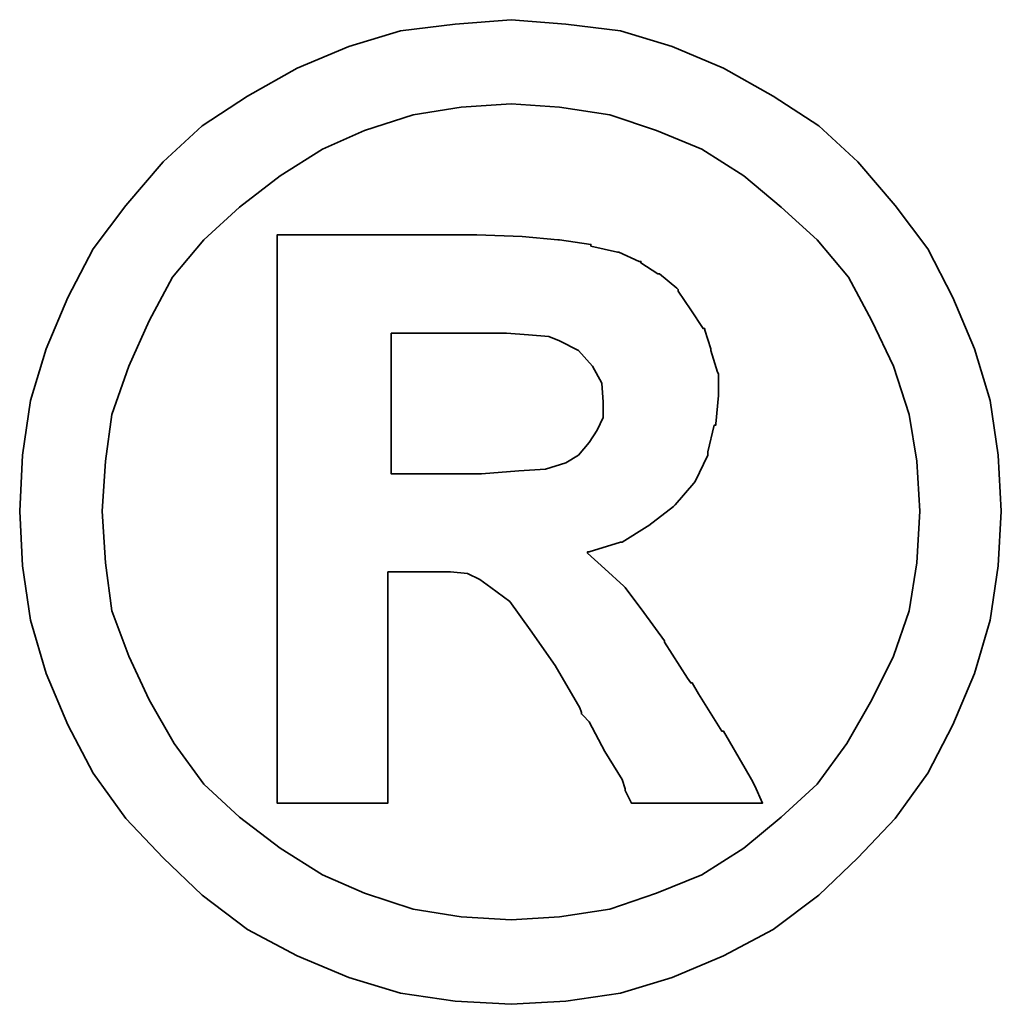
# Model space of a CAD drawing. Header units: inches. Extents: x 26 to 775, y 63 to 714.
# Tile 47 of 49: x 181.41 to 182.48, y 115.76 to 116.84. Entities that reach past the tile are written whole.
import ezdxf

# ---------------------------------------------------------------- set-up
doc = ezdxf.new("R2010")
doc.units = ezdxf.units.IN
doc.header["$LTSCALE"] = 3
doc.header["$MEASUREMENT"] = 0
doc.layers.add('DIM', color=4, linetype='Continuous')
doc.layers.add('layer 1', color=7, linetype='Continuous')

# ---------------------------------------------------------------- blocks, each defined once
blk = doc.blocks.new('TBI MOTION logo(完整正式版)')
at = {"layer": 'layer 1', "color": 22, "lineweight": 35}
for points, knots in [([(81.20634, 4.98624), (81.20634, 4.98624), (81.18649, 5.32862), (81.18649, 5.32862), (81.18649, 5.32862), (81.18649, 5.32862), (81.13886, 5.66206), (81.13886, 5.66206), (81.13886, 5.66206), (81.13886, 5.66206), (81.04359, 5.97764), (81.04359, 5.97764), (81.04359, 5.97764), (81.04359, 5.97764), (80.91061, 6.29124), (80.91061, 6.29124), (80.91061, 6.29124), (80.91061, 6.29124), (80.75778, 6.58697), (80.75778, 6.58697), (80.75778, 6.58697), (80.75778, 6.58697), (80.5593, 6.85294), (80.5593, 6.85294), (80.5593, 6.85294), (80.5593, 6.85294), (80.33105, 7.1189), (80.33105, 7.1189), (80.33105, 7.1189), (80.33105, 7.1189), (80.09287, 7.33921), (80.09287, 7.33921), (80.09287, 7.33921), (80.09287, 7.33921), (79.815, 7.51982), (79.815, 7.51982), (79.815, 7.51982), (79.815, 7.51982), (79.51133, 7.69051), (79.51133, 7.69051), (79.51133, 7.69051), (79.51133, 7.69051), (79.19773, 7.8235), (79.19773, 7.8235), (79.19773, 7.8235), (79.19773, 7.8235), (78.88215, 7.91877), (78.88215, 7.91877), (78.88215, 7.91877), (78.88215, 7.91877), (78.54871, 7.95846), (78.54871, 7.95846), (78.54871, 7.95846), (78.54871, 7.95846), (78.21526, 7.98625), (78.21526, 7.98625), (78.21526, 7.98625), (78.21526, 7.98625), (77.87388, 7.95846), (77.87388, 7.95846), (77.87388, 7.95846), (77.87388, 7.95846), (77.54044, 7.91877), (77.54044, 7.91877), (77.54044, 7.91877), (77.54044, 7.91877), (77.22485, 7.8235), (77.22485, 7.8235), (77.22485, 7.8235), (77.22485, 7.8235), (76.91027, 7.69051), (76.91027, 7.69051), (76.91027, 7.69051), (76.91027, 7.69051), (76.6056, 7.51982), (76.6056, 7.51982), (76.6056, 7.51982), (76.6056, 7.51982), (76.32972, 7.33921), (76.32972, 7.33921), (76.32972, 7.33921), (76.32972, 7.33921), (76.09154, 7.1189), (76.09154, 7.1189), (76.09154, 7.1189), (76.09154, 7.1189), (75.86329, 6.85294), (75.86329, 6.85294), (75.86329, 6.85294), (75.86329, 6.85294), (75.66382, 6.58697), (75.66382, 6.58697), (75.66382, 6.58697), (75.66382, 6.58697), (75.51099, 6.29124), (75.51099, 6.29124), (75.51099, 6.29124), (75.51099, 6.29124), (75.37702, 5.97764), (75.37702, 5.97764), (75.37702, 5.97764), (75.37702, 5.97764), (75.28175, 5.66206), (75.28175, 5.66206), (75.28175, 5.66206), (75.28175, 5.66206), (75.23411, 5.32862), (75.23411, 5.32862), (75.23411, 5.32862), (75.23411, 5.32862), (75.21625, 4.98624), (75.21625, 4.98624), (75.21625, 4.98624), (75.21625, 4.98624), (75.23411, 4.6528), (75.23411, 4.6528), (75.23411, 4.6528), (75.23411, 4.6528), (75.28175, 4.32035), (75.28175, 4.32035), (75.28175, 4.32035), (75.28175, 4.32035), (75.37702, 3.99583), (75.37702, 3.99583), (75.37702, 3.99583), (75.37702, 3.99583), (75.51099, 3.68224), (75.51099, 3.68224), (75.51099, 3.68224), (75.51099, 3.68224), (75.66382, 3.38749), (75.66382, 3.38749), (75.66382, 3.38749), (75.66382, 3.38749), (75.86329, 3.10963), (75.86329, 3.10963), (75.86329, 3.10963), (75.86329, 3.10963), (76.09154, 2.87145), (76.09154, 2.87145), (76.09154, 2.87145), (76.09154, 2.87145), (76.32972, 2.6432), (76.32972, 2.6432), (76.32972, 2.6432), (76.32972, 2.6432), (76.6056, 2.43381), (76.6056, 2.43381), (76.6056, 2.43381), (76.6056, 2.43381), (76.91027, 2.27205), (76.91027, 2.27205), (76.91027, 2.27205), (76.91027, 2.27205), (77.22485, 2.13906), (77.22485, 2.13906), (77.22485, 2.13906), (77.22485, 2.13906), (77.54044, 2.0438), (77.54044, 2.0438), (77.54044, 2.0438), (77.54044, 2.0438), (77.87388, 1.99616), (77.87388, 1.99616), (77.87388, 1.99616), (77.87388, 1.99616), (78.21526, 1.97631), (78.21526, 1.97631), (78.21526, 1.97631), (78.21526, 1.97631), (78.54871, 1.99616), (78.54871, 1.99616), (78.54871, 1.99616), (78.54871, 1.99616), (78.88215, 2.0438), (78.88215, 2.0438), (78.88215, 2.0438), (78.88215, 2.0438), (79.19773, 2.13906), (79.19773, 2.13906), (79.19773, 2.13906), (79.19773, 2.13906), (79.51133, 2.27205), (79.51133, 2.27205), (79.51133, 2.27205), (79.51133, 2.27205), (79.815, 2.43381), (79.815, 2.43381), (79.815, 2.43381), (79.815, 2.43381), (80.09287, 2.6432), (80.09287, 2.6432), (80.09287, 2.6432), (80.09287, 2.6432), (80.33105, 2.87145), (80.33105, 2.87145), (80.33105, 2.87145), (80.33105, 2.87145), (80.5593, 3.10963), (80.5593, 3.10963), (80.5593, 3.10963), (80.5593, 3.10963), (80.75778, 3.38749), (80.75778, 3.38749), (80.75778, 3.38749), (80.75778, 3.38749), (80.91061, 3.68224), (80.91061, 3.68224), (80.91061, 3.68224), (80.91061, 3.68224), (81.04359, 3.99583), (81.04359, 3.99583), (81.04359, 3.99583), (81.04359, 3.99583), (81.13886, 4.32035), (81.13886, 4.32035), (81.13886, 4.32035), (81.13886, 4.32035), (81.18649, 4.6528), (81.18649, 4.6528), (81.18649, 4.6528), (81.18649, 4.6528), (81.20634, 4.98624), (81.20634, 4.98624)], [0, 0, 0, 0, 0.0178571, 0.0178571, 0.0178571, 0.0178571, 0.0357143, 0.0357143, 0.0357143, 0.0357143, 0.0535714, 0.0535714, 0.0535714, 0.0535714, 0.0714286, 0.0714286, 0.0714286, 0.0714286, 0.0892857, 0.0892857, 0.0892857, 0.0892857, 0.1071429, 0.1071429, 0.1071429, 0.1071429, 0.125, 0.125, 0.125, 0.125, 0.1428571, 0.1428571, 0.1428571, 0.1428571, 0.1607143, 0.1607143, 0.1607143, 0.1607143, 0.1785714, 0.1785714, 0.1785714, 0.1785714, 0.1964286, 0.1964286, 0.1964286, 0.1964286, 0.2142857, 0.2142857, 0.2142857, 0.2142857, 0.2321429, 0.2321429, 0.2321429, 0.2321429, 0.25, 0.25, 0.25, 0.25, 0.2678571, 0.2678571, 0.2678571, 0.2678571, 0.2857143, 0.2857143, 0.2857143, 0.2857143, 0.3035714, 0.3035714, 0.3035714, 0.3035714, 0.3214286, 0.3214286, 0.3214286, 0.3214286, 0.3392857, 0.3392857, 0.3392857, 0.3392857, 0.3571429, 0.3571429, 0.3571429, 0.3571429, 0.375, 0.375, 0.375, 0.375, 0.3928571, 0.3928571, 0.3928571, 0.3928571, 0.4107143, 0.4107143, 0.4107143, 0.4107143, 0.4285714, 0.4285714, 0.4285714, 0.4285714, 0.4464286, 0.4464286, 0.4464286, 0.4464286, 0.4642857, 0.4642857, 0.4642857, 0.4642857, 0.4821429, 0.4821429, 0.4821429, 0.4821429, 0.5, 0.5, 0.5, 0.5, 0.5178571, 0.5178571, 0.5178571, 0.5178571, 0.5357143, 0.5357143, 0.5357143, 0.5357143, 0.5535714, 0.5535714, 0.5535714, 0.5535714, 0.5714286, 0.5714286, 0.5714286, 0.5714286, 0.5892857, 0.5892857, 0.5892857, 0.5892857, 0.6071429, 0.6071429, 0.6071429, 0.6071429, 0.625, 0.625, 0.625, 0.625, 0.6428571, 0.6428571, 0.6428571, 0.6428571, 0.6607143, 0.6607143, 0.6607143, 0.6607143, 0.6785714, 0.6785714, 0.6785714, 0.6785714, 0.6964286, 0.6964286, 0.6964286, 0.6964286, 0.7142857, 0.7142857, 0.7142857, 0.7142857, 0.7321429, 0.7321429, 0.7321429, 0.7321429, 0.75, 0.75, 0.75, 0.75, 0.7678571, 0.7678571, 0.7678571, 0.7678571, 0.7857143, 0.7857143, 0.7857143, 0.7857143, 0.8035714, 0.8035714, 0.8035714, 0.8035714, 0.8214286, 0.8214286, 0.8214286, 0.8214286, 0.8392857, 0.8392857, 0.8392857, 0.8392857, 0.8571429, 0.8571429, 0.8571429, 0.8571429, 0.875, 0.875, 0.875, 0.875, 0.8928571, 0.8928571, 0.8928571, 0.8928571, 0.9107143, 0.9107143, 0.9107143, 0.9107143, 0.9285714, 0.9285714, 0.9285714, 0.9285714, 0.9464286, 0.9464286, 0.9464286, 0.9464286, 0.9642857, 0.9642857, 0.9642857, 0.9642857, 0.9821429, 0.9821429, 0.9821429, 0.9821429, 1, 1, 1, 1]), ([(80.71014, 4.98624), (80.71014, 4.98624), (80.69129, 5.29091), (80.69129, 5.29091), (80.69129, 5.29091), (80.69129, 5.29091), (80.64464, 5.57672), (80.64464, 5.57672), (80.64464, 5.57672), (80.64464, 5.57672), (80.54937, 5.87245), (80.54937, 5.87245), (80.54937, 5.87245), (80.54937, 5.87245), (80.41639, 6.14833), (80.41639, 6.14833), (80.41639, 6.14833), (80.41639, 6.14833), (80.27349, 6.41429), (80.27349, 6.41429), (80.27349, 6.41429), (80.27349, 6.41429), (80.08295, 6.64255), (80.08295, 6.64255), (80.08295, 6.64255), (80.08295, 6.64255), (79.86264, 6.84301), (79.86264, 6.84301), (79.86264, 6.84301), (79.86264, 6.84301), (79.63439, 7.03355), (79.63439, 7.03355), (79.63439, 7.03355), (79.63439, 7.03355), (79.37835, 7.1963), (79.37835, 7.1963), (79.37835, 7.1963), (79.37835, 7.1963), (79.10246, 7.30944), (79.10246, 7.30944), (79.10246, 7.30944), (79.10246, 7.30944), (78.81665, 7.40471), (78.81665, 7.40471), (78.81665, 7.40471), (78.81665, 7.40471), (78.511, 7.45234), (78.511, 7.45234), (78.511, 7.45234), (78.511, 7.45234), (78.21526, 7.47219), (78.21526, 7.47219), (78.21526, 7.47219), (78.21526, 7.47219), (77.9106, 7.45234), (77.9106, 7.45234), (77.9106, 7.45234), (77.9106, 7.45234), (77.61685, 7.40471), (77.61685, 7.40471), (77.61685, 7.40471), (77.61685, 7.40471), (77.32012, 7.30944), (77.32012, 7.30944), (77.32012, 7.30944), (77.32012, 7.30944), (77.06309, 7.1963), (77.06309, 7.1963), (77.06309, 7.1963), (77.06309, 7.1963), (76.80606, 7.03355), (76.80606, 7.03355), (76.80606, 7.03355), (76.80606, 7.03355), (76.55797, 6.84301), (76.55797, 6.84301), (76.55797, 6.84301), (76.55797, 6.84301), (76.34063, 6.64255), (76.34063, 6.64255), (76.34063, 6.64255), (76.34063, 6.64255), (76.1491, 6.41429), (76.1491, 6.41429), (76.1491, 6.41429), (76.1491, 6.41429), (76.0062, 6.14833), (76.0062, 6.14833), (76.0062, 6.14833), (76.0062, 6.14833), (75.88314, 5.87245), (75.88314, 5.87245), (75.88314, 5.87245), (75.88314, 5.87245), (75.77794, 5.57672), (75.77794, 5.57672), (75.77794, 5.57672), (75.77794, 5.57672), (75.73924, 5.29091), (75.73924, 5.29091), (75.73924, 5.29091), (75.73924, 5.29091), (75.72039, 4.98624), (75.72039, 4.98624), (75.72039, 4.98624), (75.72039, 4.98624), (75.73924, 4.67165), (75.73924, 4.67165), (75.73924, 4.67165), (75.73924, 4.67165), (75.77794, 4.37791), (75.77794, 4.37791), (75.77794, 4.37791), (75.77794, 4.37791), (75.88314, 4.10102), (75.88314, 4.10102), (75.88314, 4.10102), (75.88314, 4.10102), (76.0062, 3.83407), (76.0062, 3.83407), (76.0062, 3.83407), (76.0062, 3.83407), (76.15902, 3.56811), (76.15902, 3.56811), (76.15902, 3.56811), (76.15902, 3.56811), (76.34063, 3.32001), (76.34063, 3.32001), (76.34063, 3.32001), (76.34063, 3.32001), (76.55797, 3.11955), (76.55797, 3.11955), (76.55797, 3.11955), (76.55797, 3.11955), (76.80606, 2.92901), (76.80606, 2.92901), (76.80606, 2.92901), (76.80606, 2.92901), (77.06309, 2.76725), (77.06309, 2.76725), (77.06309, 2.76725), (77.06309, 2.76725), (77.32012, 2.65412), (77.32012, 2.65412), (77.32012, 2.65412), (77.32012, 2.65412), (77.61685, 2.55786), (77.61685, 2.55786), (77.61685, 2.55786), (77.61685, 2.55786), (77.9106, 2.51022), (77.9106, 2.51022), (77.9106, 2.51022), (77.9106, 2.51022), (78.21526, 2.49137), (78.21526, 2.49137), (78.21526, 2.49137), (78.21526, 2.49137), (78.511, 2.51022), (78.511, 2.51022), (78.511, 2.51022), (78.511, 2.51022), (78.81665, 2.55786), (78.81665, 2.55786), (78.81665, 2.55786), (78.81665, 2.55786), (79.10246, 2.65412), (79.10246, 2.65412), (79.10246, 2.65412), (79.10246, 2.65412), (79.37835, 2.76725), (79.37835, 2.76725), (79.37835, 2.76725), (79.37835, 2.76725), (79.63439, 2.92901), (79.63439, 2.92901), (79.63439, 2.92901), (79.63439, 2.92901), (79.86264, 3.11955), (79.86264, 3.11955), (79.86264, 3.11955), (79.86264, 3.11955), (80.08295, 3.32001), (80.08295, 3.32001), (80.08295, 3.32001), (80.08295, 3.32001), (80.26356, 3.56811), (80.26356, 3.56811), (80.26356, 3.56811), (80.26356, 3.56811), (80.41639, 3.83407), (80.41639, 3.83407), (80.41639, 3.83407), (80.41639, 3.83407), (80.54937, 4.10102), (80.54937, 4.10102), (80.54937, 4.10102), (80.54937, 4.10102), (80.64464, 4.37791), (80.64464, 4.37791), (80.64464, 4.37791), (80.64464, 4.37791), (80.69129, 4.67165), (80.69129, 4.67165), (80.69129, 4.67165), (80.69129, 4.67165), (80.71014, 4.98624), (80.71014, 4.98624)], [0, 0, 0, 0, 0.0192308, 0.0192308, 0.0192308, 0.0192308, 0.0384615, 0.0384615, 0.0384615, 0.0384615, 0.0576923, 0.0576923, 0.0576923, 0.0576923, 0.0769231, 0.0769231, 0.0769231, 0.0769231, 0.0961538, 0.0961538, 0.0961538, 0.0961538, 0.1153846, 0.1153846, 0.1153846, 0.1153846, 0.1346154, 0.1346154, 0.1346154, 0.1346154, 0.1538462, 0.1538462, 0.1538462, 0.1538462, 0.1730769, 0.1730769, 0.1730769, 0.1730769, 0.1923077, 0.1923077, 0.1923077, 0.1923077, 0.2115385, 0.2115385, 0.2115385, 0.2115385, 0.2307692, 0.2307692, 0.2307692, 0.2307692, 0.25, 0.25, 0.25, 0.25, 0.2692308, 0.2692308, 0.2692308, 0.2692308, 0.2884615, 0.2884615, 0.2884615, 0.2884615, 0.3076923, 0.3076923, 0.3076923, 0.3076923, 0.3269231, 0.3269231, 0.3269231, 0.3269231, 0.3461538, 0.3461538, 0.3461538, 0.3461538, 0.3653846, 0.3653846, 0.3653846, 0.3653846, 0.3846154, 0.3846154, 0.3846154, 0.3846154, 0.4038462, 0.4038462, 0.4038462, 0.4038462, 0.4230769, 0.4230769, 0.4230769, 0.4230769, 0.4423077, 0.4423077, 0.4423077, 0.4423077, 0.4615385, 0.4615385, 0.4615385, 0.4615385, 0.4807692, 0.4807692, 0.4807692, 0.4807692, 0.5, 0.5, 0.5, 0.5, 0.5192308, 0.5192308, 0.5192308, 0.5192308, 0.5384615, 0.5384615, 0.5384615, 0.5384615, 0.5576923, 0.5576923, 0.5576923, 0.5576923, 0.5769231, 0.5769231, 0.5769231, 0.5769231, 0.5961538, 0.5961538, 0.5961538, 0.5961538, 0.6153846, 0.6153846, 0.6153846, 0.6153846, 0.6346154, 0.6346154, 0.6346154, 0.6346154, 0.6538462, 0.6538462, 0.6538462, 0.6538462, 0.6730769, 0.6730769, 0.6730769, 0.6730769, 0.6923077, 0.6923077, 0.6923077, 0.6923077, 0.7115385, 0.7115385, 0.7115385, 0.7115385, 0.7307692, 0.7307692, 0.7307692, 0.7307692, 0.75, 0.75, 0.75, 0.75, 0.7692308, 0.7692308, 0.7692308, 0.7692308, 0.7884615, 0.7884615, 0.7884615, 0.7884615, 0.8076923, 0.8076923, 0.8076923, 0.8076923, 0.8269231, 0.8269231, 0.8269231, 0.8269231, 0.8461538, 0.8461538, 0.8461538, 0.8461538, 0.8653846, 0.8653846, 0.8653846, 0.8653846, 0.8846154, 0.8846154, 0.8846154, 0.8846154, 0.9038462, 0.9038462, 0.9038462, 0.9038462, 0.9230769, 0.9230769, 0.9230769, 0.9230769, 0.9423077, 0.9423077, 0.9423077, 0.9423077, 0.9615385, 0.9615385, 0.9615385, 0.9615385, 0.9807692, 0.9807692, 0.9807692, 0.9807692, 1, 1, 1, 1]), ([(76.78721, 3.2823), (76.78721, 3.2823), (76.78721, 3.32001), (76.78721, 3.32001), (76.78721, 3.32001), (76.78721, 3.32001), (76.78721, 3.42422), (76.78721, 3.42422), (76.78721, 3.42422), (76.78721, 3.42422), (76.78721, 3.59689), (76.78721, 3.59689), (76.78721, 3.59689), (76.78721, 3.59689), (76.78721, 3.80529), (76.78721, 3.80529), (76.78721, 3.80529), (76.78721, 3.80529), (76.78721, 4.0524), (76.78721, 4.0524), (76.78721, 4.0524), (76.78721, 4.0524), (76.78721, 4.32035), (76.78721, 4.32035), (76.78721, 4.32035), (76.78721, 4.32035), (76.78721, 4.92868), (76.78721, 4.92868), (76.78721, 4.92868), (76.78721, 4.92868), (76.78721, 5.53801), (76.78721, 5.53801), (76.78721, 5.53801), (76.78721, 5.53801), (76.78721, 5.82482), (76.78721, 5.82482), (76.78721, 5.82482), (76.78721, 5.82482), (76.78721, 6.07291), (76.78721, 6.07291), (76.78721, 6.07291), (76.78721, 6.07291), (76.78721, 6.30017), (76.78721, 6.30017), (76.78721, 6.30017), (76.78721, 6.30017), (76.78721, 6.45399), (76.78721, 6.45399), (76.78721, 6.45399), (76.78721, 6.45399), (76.78721, 6.5572), (76.78721, 6.5572), (76.78721, 6.5572), (76.78721, 6.5572), (76.78721, 6.59689), (76.78721, 6.59689), (76.78721, 6.59689), (76.78721, 6.59689), (76.78721, 6.67232), (76.78721, 6.67232), (76.78721, 6.67232), (76.78721, 6.67232), (76.8537, 6.67232), (76.8537, 6.67232), (76.8537, 6.67232), (76.8537, 6.67232), (76.87355, 6.67232), (76.87355, 6.67232), (76.87355, 6.67232), (76.87355, 6.67232), (76.91027, 6.67232), (76.91027, 6.67232), (76.91027, 6.67232), (76.91027, 6.67232), (77.04424, 6.67232), (77.04424, 6.67232), (77.04424, 6.67232), (77.04424, 6.67232), (77.22485, 6.67232), (77.22485, 6.67232), (77.22485, 6.67232), (77.22485, 6.67232), (77.43524, 6.67232), (77.43524, 6.67232), (77.43524, 6.67232), (77.43524, 6.67232), (77.65357, 6.67232), (77.65357, 6.67232), (77.65357, 6.67232), (77.65357, 6.67232), (77.82625, 6.67232), (77.82625, 6.67232), (77.82625, 6.67232), (77.82625, 6.67232), (77.94037, 6.67232), (77.94037, 6.67232), (77.94037, 6.67232), (77.94037, 6.67232), (77.97709, 6.67232), (77.97709, 6.67232), (77.97709, 6.67232), (77.97709, 6.67232), (77.99694, 6.67232), (77.99694, 6.67232), (77.99694, 6.67232), (77.99694, 6.67232), (78.00686, 6.67232), (78.00686, 6.67232), (78.00686, 6.67232), (78.00686, 6.67232), (78.28275, 6.6624), (78.28275, 6.6624), (78.28275, 6.6624), (78.28275, 6.6624), (78.50107, 6.64255), (78.50107, 6.64255), (78.50107, 6.64255), (78.50107, 6.64255), (78.511, 6.64255), (78.511, 6.64255), (78.511, 6.64255), (78.511, 6.64255), (78.70154, 6.61476), (78.70154, 6.61476), (78.70154, 6.61476), (78.70154, 6.61476), (78.70154, 6.60483), (78.70154, 6.60483), (78.70154, 6.60483), (78.70154, 6.60483), (78.86429, 6.56713), (78.86429, 6.56713), (78.86429, 6.56713), (78.86429, 6.56713), (78.87223, 6.56713), (78.87223, 6.56713), (78.87223, 6.56713), (78.87223, 6.56713), (78.99727, 6.51056), (78.99727, 6.51056), (78.99727, 6.51056), (78.99727, 6.51056), (79.00719, 6.51056), (79.00719, 6.51056), (79.00719, 6.51056), (79.00719, 6.51056), (79.00719, 6.50162), (79.00719, 6.50162), (79.00719, 6.50162), (79.00719, 6.50162), (79.1104, 6.43415), (79.1104, 6.43415), (79.1104, 6.43415), (79.1104, 6.43415), (79.12132, 6.43415), (79.12132, 6.43415), (79.12132, 6.43415), (79.12132, 6.43415), (79.22552, 6.34781), (79.22552, 6.34781), (79.22552, 6.34781), (79.22552, 6.34781), (79.23544, 6.33888), (79.23544, 6.33888), (79.23544, 6.33888), (79.23544, 6.33888), (79.23544, 6.32895), (79.23544, 6.32895), (79.23544, 6.32895), (79.23544, 6.32895), (79.31087, 6.21483), (79.31087, 6.21483), (79.31087, 6.21483), (79.31087, 6.21483), (79.38629, 6.1007), (79.38629, 6.1007), (79.38629, 6.1007), (79.38629, 6.1007), (79.3972, 6.1007), (79.3972, 6.1007), (79.3972, 6.1007), (79.3972, 6.1007), (79.3972, 6.09078), (79.3972, 6.09078), (79.3972, 6.09078), (79.3972, 6.09078), (79.43392, 5.97764), (79.43392, 5.97764), (79.43392, 5.97764), (79.43392, 5.97764), (79.43392, 5.96772), (79.43392, 5.96772), (79.43392, 5.96772), (79.43392, 5.96772), (79.47362, 5.83474), (79.47362, 5.83474), (79.47362, 5.83474), (79.47362, 5.83474), (79.48156, 5.82482), (79.48156, 5.82482), (79.48156, 5.82482), (79.48156, 5.82482), (79.48156, 5.69977), (79.48156, 5.69977), (79.48156, 5.69977), (79.48156, 5.69977), (79.48156, 5.69183), (79.48156, 5.69183), (79.48156, 5.69183), (79.48156, 5.69183), (79.4637, 5.51915), (79.4637, 5.51915), (79.4637, 5.51915), (79.4637, 5.51915), (79.4637, 5.51122), (79.4637, 5.51122), (79.4637, 5.51122), (79.4637, 5.51122), (79.45377, 5.51122), (79.45377, 5.51122), (79.45377, 5.51122), (79.45377, 5.51122), (79.41507, 5.34847), (79.41507, 5.34847), (79.41507, 5.34847), (79.41507, 5.34847), (79.41507, 5.33854), (79.41507, 5.33854), (79.41507, 5.33854), (79.41507, 5.33854), (79.41507, 5.32862), (79.41507, 5.32862), (79.41507, 5.32862), (79.41507, 5.32862), (79.33865, 5.16785), (79.33865, 5.16785), (79.33865, 5.16785), (79.33865, 5.16785), (79.33071, 5.15693), (79.33071, 5.15693), (79.33071, 5.15693), (79.33071, 5.15693), (79.2156, 5.02495), (79.2156, 5.02495), (79.2156, 5.02495), (79.2156, 5.02495), (79.20567, 5.01502), (79.20567, 5.01502), (79.20567, 5.01502), (79.20567, 5.01502), (79.05483, 4.89991), (79.05483, 4.89991), (79.05483, 4.89991), (79.05483, 4.89991), (79.04491, 4.89197), (79.04491, 4.89197), (79.04491, 4.89197), (79.04491, 4.89197), (78.89208, 4.7967), (78.89208, 4.7967), (78.89208, 4.7967), (78.89208, 4.7967), (78.88215, 4.7967), (78.88215, 4.7967), (78.88215, 4.7967), (78.88215, 4.7967), (78.69161, 4.73913), (78.69161, 4.73913), (78.69161, 4.73913), (78.69161, 4.73913), (78.68169, 4.73913), (78.68169, 4.73913), (78.68169, 4.73913), (78.68169, 4.73913), (78.68169, 4.72921), (78.68169, 4.72921), (78.68169, 4.72921), (78.68169, 4.72921), (78.78688, 4.63394), (78.78688, 4.63394), (78.78688, 4.63394), (78.78688, 4.63394), (78.902, 4.52875), (78.902, 4.52875), (78.902, 4.52875), (78.902, 4.52875), (78.91093, 4.52081), (78.91093, 4.52081), (78.91093, 4.52081), (78.91093, 4.52081), (79.02506, 4.36798), (79.02506, 4.36798), (79.02506, 4.36798), (79.02506, 4.36798), (79.1501, 4.1953), (79.1501, 4.1953), (79.1501, 4.1953), (79.1501, 4.1953), (79.1501, 4.18736), (79.1501, 4.18736), (79.1501, 4.18736), (79.1501, 4.18736), (79.29201, 3.96705), (79.29201, 3.96705), (79.29201, 3.96705), (79.29201, 3.96705), (79.31087, 3.93828), (79.31087, 3.93828), (79.31087, 3.93828), (79.31087, 3.93828), (79.32079, 3.93828), (79.32079, 3.93828), (79.32079, 3.93828), (79.32079, 3.93828), (79.3585, 3.87178), (79.3585, 3.87178), (79.3585, 3.87178), (79.3585, 3.87178), (79.50141, 3.64353), (79.50141, 3.64353), (79.50141, 3.64353), (79.50141, 3.64353), (79.51133, 3.64353), (79.51133, 3.64353), (79.51133, 3.64353), (79.51133, 3.64353), (79.64431, 3.41528), (79.64431, 3.41528), (79.64431, 3.41528), (79.64431, 3.41528), (79.68202, 3.3478), (79.68202, 3.3478), (79.68202, 3.3478), (79.68202, 3.3478), (79.70187, 3.31009), (79.70187, 3.31009), (79.70187, 3.31009), (79.70187, 3.31009), (79.7495, 3.2049), (79.7495, 3.2049), (79.7495, 3.2049), (79.7495, 3.2049), (79.64431, 3.2049), (79.64431, 3.2049), (79.64431, 3.2049), (79.64431, 3.2049), (79.62546, 3.2049), (79.62546, 3.2049), (79.62546, 3.2049), (79.62546, 3.2049), (79.53912, 3.2049), (79.53912, 3.2049), (79.53912, 3.2049), (79.53912, 3.2049), (79.31087, 3.2049), (79.31087, 3.2049), (79.31087, 3.2049), (79.31087, 3.2049), (79.08262, 3.2049), (79.08262, 3.2049), (79.08262, 3.2049), (79.08262, 3.2049), (79.00719, 3.2049), (79.00719, 3.2049), (79.00719, 3.2049), (79.00719, 3.2049), (78.98735, 3.2049), (78.98735, 3.2049), (78.98735, 3.2049), (78.98735, 3.2049), (78.94964, 3.2049), (78.94964, 3.2049), (78.94964, 3.2049), (78.94964, 3.2049), (78.92979, 3.24459), (78.92979, 3.24459), (78.92979, 3.24459), (78.92979, 3.24459), (78.91093, 3.2823), (78.91093, 3.2823), (78.91093, 3.2823), (78.91093, 3.2823), (78.91093, 3.29223), (78.91093, 3.29223), (78.91093, 3.29223), (78.91093, 3.29223), (78.89208, 3.3478), (78.89208, 3.3478), (78.89208, 3.3478), (78.89208, 3.3478), (78.78688, 3.52048), (78.78688, 3.52048), (78.78688, 3.52048), (78.78688, 3.52048), (78.69161, 3.7001), (78.69161, 3.7001), (78.69161, 3.7001), (78.69161, 3.7001), (78.6539, 3.7388), (78.6539, 3.7388), (78.6539, 3.7388), (78.6539, 3.7388), (78.64398, 3.74873), (78.64398, 3.74873), (78.64398, 3.74873), (78.64398, 3.74873), (78.64398, 3.75766), (78.64398, 3.75766), (78.64398, 3.75766), (78.64398, 3.75766), (78.63405, 3.78644), (78.63405, 3.78644), (78.63405, 3.78644), (78.63405, 3.78644), (78.48321, 4.04347), (78.48321, 4.04347), (78.48321, 4.04347), (78.48321, 4.04347), (78.33038, 4.2618), (78.33038, 4.2618), (78.33038, 4.2618), (78.33038, 4.2618), (78.20732, 4.43447), (78.20732, 4.43447), (78.20732, 4.43447), (78.20732, 4.43447), (78.09221, 4.52081), (78.09221, 4.52081), (78.09221, 4.52081), (78.09221, 4.52081), (78.02472, 4.56845), (78.02472, 4.56845), (78.02472, 4.56845), (78.02472, 4.56845), (77.9493, 4.60616), (77.9493, 4.60616), (77.9493, 4.60616), (77.9493, 4.60616), (77.8451, 4.61608), (77.8451, 4.61608), (77.8451, 4.61608), (77.8451, 4.61608), (77.71113, 4.61608), (77.71113, 4.61608), (77.71113, 4.61608), (77.71113, 4.61608), (77.69128, 4.61608), (77.69128, 4.61608), (77.69128, 4.61608), (77.69128, 4.61608), (77.67342, 4.61608), (77.67342, 4.61608), (77.67342, 4.61608), (77.67342, 4.61608), (77.5583, 4.61608), (77.5583, 4.61608), (77.5583, 4.61608), (77.5583, 4.61608), (77.46303, 4.61608), (77.46303, 4.61608), (77.46303, 4.61608), (77.46303, 4.61608), (77.46303, 4.54761), (77.46303, 4.54761), (77.46303, 4.54761), (77.46303, 4.54761), (77.46303, 4.47318), (77.46303, 4.47318), (77.46303, 4.47318), (77.46303, 4.47318), (77.46303, 4.24294), (77.46303, 4.24294), (77.46303, 4.24294), (77.46303, 4.24294), (77.46303, 3.99583), (77.46303, 3.99583), (77.46303, 3.99583), (77.46303, 3.99583), (77.46303, 3.72888), (77.46303, 3.72888), (77.46303, 3.72888), (77.46303, 3.72888), (77.46303, 3.51055), (77.46303, 3.51055), (77.46303, 3.51055), (77.46303, 3.51055), (77.46303, 3.42422), (77.46303, 3.42422), (77.46303, 3.42422), (77.46303, 3.42422), (77.46303, 3.35773), (77.46303, 3.35773), (77.46303, 3.35773), (77.46303, 3.35773), (77.46303, 3.30017), (77.46303, 3.30017), (77.46303, 3.30017), (77.46303, 3.30017), (77.46303, 3.2823), (77.46303, 3.2823), (77.46303, 3.2823), (77.46303, 3.2823), (77.46303, 3.2049), (77.46303, 3.2049), (77.46303, 3.2049), (77.46303, 3.2049), (77.39753, 3.2049), (77.39753, 3.2049), (77.39753, 3.2049), (77.39753, 3.2049), (77.37768, 3.2049), (77.37768, 3.2049), (77.37768, 3.2049), (77.37768, 3.2049), (77.32012, 3.2049), (77.32012, 3.2049), (77.32012, 3.2049), (77.32012, 3.2049), (77.12165, 3.2049), (77.12165, 3.2049), (77.12165, 3.2049), (77.12165, 3.2049), (76.94897, 3.2049), (76.94897, 3.2049), (76.94897, 3.2049), (76.94897, 3.2049), (76.8924, 3.2049), (76.8924, 3.2049), (76.8924, 3.2049), (76.8924, 3.2049), (76.8537, 3.2049), (76.8537, 3.2049), (76.8537, 3.2049), (76.8537, 3.2049), (76.78721, 3.2049), (76.78721, 3.2049), (76.78721, 3.2049), (76.78721, 3.2049), (76.78721, 3.2823), (76.78721, 3.2823)], [0, 0, 0, 0, 0.0074074, 0.0074074, 0.0074074, 0.0074074, 0.0148148, 0.0148148, 0.0148148, 0.0148148, 0.0222222, 0.0222222, 0.0222222, 0.0222222, 0.0296296, 0.0296296, 0.0296296, 0.0296296, 0.037037, 0.037037, 0.037037, 0.037037, 0.0444444, 0.0444444, 0.0444444, 0.0444444, 0.0518519, 0.0518519, 0.0518519, 0.0518519, 0.0592593, 0.0592593, 0.0592593, 0.0592593, 0.0666667, 0.0666667, 0.0666667, 0.0666667, 0.0740741, 0.0740741, 0.0740741, 0.0740741, 0.0814815, 0.0814815, 0.0814815, 0.0814815, 0.0888889, 0.0888889, 0.0888889, 0.0888889, 0.0962963, 0.0962963, 0.0962963, 0.0962963, 0.1037037, 0.1037037, 0.1037037, 0.1037037, 0.1111111, 0.1111111, 0.1111111, 0.1111111, 0.1185185, 0.1185185, 0.1185185, 0.1185185, 0.1259259, 0.1259259, 0.1259259, 0.1259259, 0.1333333, 0.1333333, 0.1333333, 0.1333333, 0.1407407, 0.1407407, 0.1407407, 0.1407407, 0.1481481, 0.1481481, 0.1481481, 0.1481481, 0.1555556, 0.1555556, 0.1555556, 0.1555556, 0.162963, 0.162963, 0.162963, 0.162963, 0.1703704, 0.1703704, 0.1703704, 0.1703704, 0.1777778, 0.1777778, 0.1777778, 0.1777778, 0.1851852, 0.1851852, 0.1851852, 0.1851852, 0.1925926, 0.1925926, 0.1925926, 0.1925926, 0.2, 0.2, 0.2, 0.2, 0.2074074, 0.2074074, 0.2074074, 0.2074074, 0.2148148, 0.2148148, 0.2148148, 0.2148148, 0.2222222, 0.2222222, 0.2222222, 0.2222222, 0.2296296, 0.2296296, 0.2296296, 0.2296296, 0.237037, 0.237037, 0.237037, 0.237037, 0.2444444, 0.2444444, 0.2444444, 0.2444444, 0.2518519, 0.2518519, 0.2518519, 0.2518519, 0.2592593, 0.2592593, 0.2592593, 0.2592593, 0.2666667, 0.2666667, 0.2666667, 0.2666667, 0.2740741, 0.2740741, 0.2740741, 0.2740741, 0.2814815, 0.2814815, 0.2814815, 0.2814815, 0.2888889, 0.2888889, 0.2888889, 0.2888889, 0.2962963, 0.2962963, 0.2962963, 0.2962963, 0.3037037, 0.3037037, 0.3037037, 0.3037037, 0.3111111, 0.3111111, 0.3111111, 0.3111111, 0.3185185, 0.3185185, 0.3185185, 0.3185185, 0.3259259, 0.3259259, 0.3259259, 0.3259259, 0.3333333, 0.3333333, 0.3333333, 0.3333333, 0.3407407, 0.3407407, 0.3407407, 0.3407407, 0.3481481, 0.3481481, 0.3481481, 0.3481481, 0.3555556, 0.3555556, 0.3555556, 0.3555556, 0.362963, 0.362963, 0.362963, 0.362963, 0.3703704, 0.3703704, 0.3703704, 0.3703704, 0.3777778, 0.3777778, 0.3777778, 0.3777778, 0.3851852, 0.3851852, 0.3851852, 0.3851852, 0.3925926, 0.3925926, 0.3925926, 0.3925926, 0.4, 0.4, 0.4, 0.4, 0.4074074, 0.4074074, 0.4074074, 0.4074074, 0.4148148, 0.4148148, 0.4148148, 0.4148148, 0.4222222, 0.4222222, 0.4222222, 0.4222222, 0.4296296, 0.4296296, 0.4296296, 0.4296296, 0.437037, 0.437037, 0.437037, 0.437037, 0.4444444, 0.4444444, 0.4444444, 0.4444444, 0.4518519, 0.4518519, 0.4518519, 0.4518519, 0.4592593, 0.4592593, 0.4592593, 0.4592593, 0.4666667, 0.4666667, 0.4666667, 0.4666667, 0.4740741, 0.4740741, 0.4740741, 0.4740741, 0.4814815, 0.4814815, 0.4814815, 0.4814815, 0.4888889, 0.4888889, 0.4888889, 0.4888889, 0.4962963, 0.4962963, 0.4962963, 0.4962963, 0.5037037, 0.5037037, 0.5037037, 0.5037037, 0.5111111, 0.5111111, 0.5111111, 0.5111111, 0.5185185, 0.5185185, 0.5185185, 0.5185185, 0.5259259, 0.5259259, 0.5259259, 0.5259259, 0.5333333, 0.5333333, 0.5333333, 0.5333333, 0.5407407, 0.5407407, 0.5407407, 0.5407407, 0.5481481, 0.5481481, 0.5481481, 0.5481481, 0.5555556, 0.5555556, 0.5555556, 0.5555556, 0.562963, 0.562963, 0.562963, 0.562963, 0.5703704, 0.5703704, 0.5703704, 0.5703704, 0.5777778, 0.5777778, 0.5777778, 0.5777778, 0.5851852, 0.5851852, 0.5851852, 0.5851852, 0.5925926, 0.5925926, 0.5925926, 0.5925926, 0.6, 0.6, 0.6, 0.6, 0.6074074, 0.6074074, 0.6074074, 0.6074074, 0.6148148, 0.6148148, 0.6148148, 0.6148148, 0.6222222, 0.6222222, 0.6222222, 0.6222222, 0.6296296, 0.6296296, 0.6296296, 0.6296296, 0.637037, 0.637037, 0.637037, 0.637037, 0.6444444, 0.6444444, 0.6444444, 0.6444444, 0.6518519, 0.6518519, 0.6518519, 0.6518519, 0.6592593, 0.6592593, 0.6592593, 0.6592593, 0.6666667, 0.6666667, 0.6666667, 0.6666667, 0.6740741, 0.6740741, 0.6740741, 0.6740741, 0.6814815, 0.6814815, 0.6814815, 0.6814815, 0.6888889, 0.6888889, 0.6888889, 0.6888889, 0.6962963, 0.6962963, 0.6962963, 0.6962963, 0.7037037, 0.7037037, 0.7037037, 0.7037037, 0.7111111, 0.7111111, 0.7111111, 0.7111111, 0.7185185, 0.7185185, 0.7185185, 0.7185185, 0.7259259, 0.7259259, 0.7259259, 0.7259259, 0.7333333, 0.7333333, 0.7333333, 0.7333333, 0.7407407, 0.7407407, 0.7407407, 0.7407407, 0.7481481, 0.7481481, 0.7481481, 0.7481481, 0.7555556, 0.7555556, 0.7555556, 0.7555556, 0.762963, 0.762963, 0.762963, 0.762963, 0.7703704, 0.7703704, 0.7703704, 0.7703704, 0.7777778, 0.7777778, 0.7777778, 0.7777778, 0.7851852, 0.7851852, 0.7851852, 0.7851852, 0.7925926, 0.7925926, 0.7925926, 0.7925926, 0.8, 0.8, 0.8, 0.8, 0.8074074, 0.8074074, 0.8074074, 0.8074074, 0.8148148, 0.8148148, 0.8148148, 0.8148148, 0.8222222, 0.8222222, 0.8222222, 0.8222222, 0.8296296, 0.8296296, 0.8296296, 0.8296296, 0.837037, 0.837037, 0.837037, 0.837037, 0.8444444, 0.8444444, 0.8444444, 0.8444444, 0.8518519, 0.8518519, 0.8518519, 0.8518519, 0.8592593, 0.8592593, 0.8592593, 0.8592593, 0.8666667, 0.8666667, 0.8666667, 0.8666667, 0.8740741, 0.8740741, 0.8740741, 0.8740741, 0.8814815, 0.8814815, 0.8814815, 0.8814815, 0.8888889, 0.8888889, 0.8888889, 0.8888889, 0.8962963, 0.8962963, 0.8962963, 0.8962963, 0.9037037, 0.9037037, 0.9037037, 0.9037037, 0.9111111, 0.9111111, 0.9111111, 0.9111111, 0.9185185, 0.9185185, 0.9185185, 0.9185185, 0.9259259, 0.9259259, 0.9259259, 0.9259259, 0.9333333, 0.9333333, 0.9333333, 0.9333333, 0.9407407, 0.9407407, 0.9407407, 0.9407407, 0.9481481, 0.9481481, 0.9481481, 0.9481481, 0.9555556, 0.9555556, 0.9555556, 0.9555556, 0.962963, 0.962963, 0.962963, 0.962963, 0.9703704, 0.9703704, 0.9703704, 0.9703704, 0.9777778, 0.9777778, 0.9777778, 0.9777778, 0.9851852, 0.9851852, 0.9851852, 0.9851852, 0.9925926, 0.9925926, 0.9925926, 0.9925926, 1, 1, 1, 1]), ([(77.48288, 6.07291), (77.48288, 6.07291), (77.48288, 5.99551), (77.48288, 5.99551), (77.48288, 5.99551), (77.48288, 5.99551), (77.48288, 5.82482), (77.48288, 5.82482), (77.48288, 5.82482), (77.48288, 5.82482), (77.48288, 5.63328), (77.48288, 5.63328), (77.48288, 5.63328), (77.48288, 5.63328), (77.48288, 5.46358), (77.48288, 5.46358), (77.48288, 5.46358), (77.48288, 5.46358), (77.48288, 5.29091), (77.48288, 5.29091), (77.48288, 5.29091), (77.48288, 5.29091), (77.48288, 5.21449), (77.48288, 5.21449), (77.48288, 5.21449), (77.48288, 5.21449), (77.50074, 5.21449), (77.50074, 5.21449), (77.50074, 5.21449), (77.50074, 5.21449), (77.71113, 5.21449), (77.71113, 5.21449), (77.71113, 5.21449), (77.71113, 5.21449), (77.94037, 5.21449), (77.94037, 5.21449), (77.94037, 5.21449), (77.94037, 5.21449), (78.01579, 5.21449), (78.01579, 5.21449), (78.01579, 5.21449), (78.01579, 5.21449), (78.03465, 5.21449), (78.03465, 5.21449), (78.03465, 5.21449), (78.03465, 5.21449), (78.2629, 5.23335), (78.2629, 5.23335), (78.2629, 5.23335), (78.2629, 5.23335), (78.42565, 5.24327), (78.42565, 5.24327), (78.42565, 5.24327), (78.42565, 5.24327), (78.54871, 5.28098), (78.54871, 5.28098), (78.54871, 5.28098), (78.54871, 5.28098), (78.62611, 5.32862), (78.62611, 5.32862), (78.62611, 5.32862), (78.62611, 5.32862), (78.69161, 5.40503), (78.69161, 5.40503), (78.69161, 5.40503), (78.69161, 5.40503), (78.73925, 5.48145), (78.73925, 5.48145), (78.73925, 5.48145), (78.73925, 5.48145), (78.77696, 5.55885), (78.77696, 5.55885), (78.77696, 5.55885), (78.77696, 5.55885), (78.77696, 5.65214), (78.77696, 5.65214), (78.77696, 5.65214), (78.77696, 5.65214), (78.76902, 5.76726), (78.76902, 5.76726), (78.76902, 5.76726), (78.76902, 5.76726), (78.71146, 5.87245), (78.71146, 5.87245), (78.71146, 5.87245), (78.71146, 5.87245), (78.62611, 5.96772), (78.62611, 5.96772), (78.62611, 5.96772), (78.62611, 5.96772), (78.511, 6.02528), (78.511, 6.02528), (78.511, 6.02528), (78.511, 6.02528), (78.44451, 6.05306), (78.44451, 6.05306), (78.44451, 6.05306), (78.44451, 6.05306), (78.32046, 6.06299), (78.32046, 6.06299), (78.32046, 6.06299), (78.32046, 6.06299), (78.18748, 6.07291), (78.18748, 6.07291), (78.18748, 6.07291), (78.18748, 6.07291), (77.99694, 6.07291), (77.99694, 6.07291), (77.99694, 6.07291), (77.99694, 6.07291), (77.97709, 6.07291), (77.97709, 6.07291), (77.97709, 6.07291), (77.97709, 6.07291), (77.90167, 6.07291), (77.90167, 6.07291), (77.90167, 6.07291), (77.90167, 6.07291), (77.69128, 6.07291), (77.69128, 6.07291), (77.69128, 6.07291), (77.69128, 6.07291), (77.50074, 6.07291), (77.50074, 6.07291), (77.50074, 6.07291), (77.50074, 6.07291), (77.48288, 6.07291), (77.48288, 6.07291)], [0, 0, 0, 0, 0.03125, 0.03125, 0.03125, 0.03125, 0.0625, 0.0625, 0.0625, 0.0625, 0.09375, 0.09375, 0.09375, 0.09375, 0.125, 0.125, 0.125, 0.125, 0.15625, 0.15625, 0.15625, 0.15625, 0.1875, 0.1875, 0.1875, 0.1875, 0.21875, 0.21875, 0.21875, 0.21875, 0.25, 0.25, 0.25, 0.25, 0.28125, 0.28125, 0.28125, 0.28125, 0.3125, 0.3125, 0.3125, 0.3125, 0.34375, 0.34375, 0.34375, 0.34375, 0.375, 0.375, 0.375, 0.375, 0.40625, 0.40625, 0.40625, 0.40625, 0.4375, 0.4375, 0.4375, 0.4375, 0.46875, 0.46875, 0.46875, 0.46875, 0.5, 0.5, 0.5, 0.5, 0.53125, 0.53125, 0.53125, 0.53125, 0.5625, 0.5625, 0.5625, 0.5625, 0.59375, 0.59375, 0.59375, 0.59375, 0.625, 0.625, 0.625, 0.625, 0.65625, 0.65625, 0.65625, 0.65625, 0.6875, 0.6875, 0.6875, 0.6875, 0.71875, 0.71875, 0.71875, 0.71875, 0.75, 0.75, 0.75, 0.75, 0.78125, 0.78125, 0.78125, 0.78125, 0.8125, 0.8125, 0.8125, 0.8125, 0.84375, 0.84375, 0.84375, 0.84375, 0.875, 0.875, 0.875, 0.875, 0.90625, 0.90625, 0.90625, 0.90625, 0.9375, 0.9375, 0.9375, 0.9375, 0.96875, 0.96875, 0.96875, 0.96875, 1, 1, 1, 1])]:
    blk.add_open_spline(points, degree=3, knots=knots, dxfattribs=at)

msp = doc.modelspace()

# ---------------------------------------------------------------- block references
at = {"layer": 'DIM', "color": 7, "xscale": 0.1791590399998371, "yscale": 0.1791590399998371, "zscale": 0.1791590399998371}
msp.add_blockref('TBI MOTION logo(完整正式版)', (167.9302, 115.4098), dxfattribs=at)

doc.saveas('drawing.dxf')
